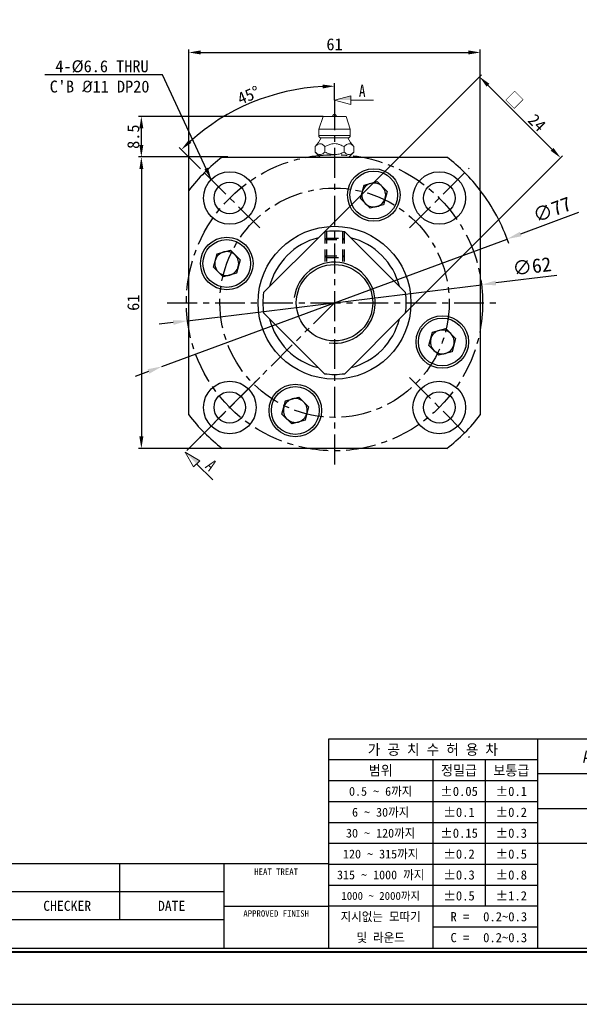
# Model space of a CAD drawing. Header units: millimetres. Extents: x -29 to 5648, y -387 to 3949.
# Tile 2 of 6: x 205 to 322, y 0 to 206. Entities that reach past the tile are written whole.
import ezdxf
from ezdxf.enums import TextEntityAlignment as Align

# ---------------------------------------------------------------- set-up
doc = ezdxf.new("R2010")
doc.units = ezdxf.units.MM
for name, pattern in [('CENTER', [2, 1.25, -0.25, 0.25, -0.25]), ('DASHED', [0.75, 0.5, -0.25]), ('PHANTOM', [2.5, 1.25, -0.25, 0.25, -0.25, 0.25, -0.25])]:
    doc.linetypes.add(name, pattern=pattern)
doc.layers.get('0').update_dxf_attribs({"linetype": 'CONTINUOUS'})
doc.layers.get('Defpoints').update_dxf_attribs({"linetype": 'CONTINUOUS'})
for name, color, linetype in [('1', 1, 'CENTER'), ('3', 2, 'DASHED'), ('4', 6, 'PHANTOM'), ('5', 7, 'CONTINUOUS'), ('7', 7, 'CONTINUOUS'), ('OUTLINE', 7, 'CONTINUOUS')]:
    doc.layers.add(name, color=color, linetype=linetype)
doc.dimstyles.new('2.5', dxfattribs={"dimtxt": 2.5, "dimasz": 2.5, "dimexe": 0.6, "dimexo": 0, "dimgap": 0.4, "dimtad": 1, "dimdec": 3, "dimzin": 11, "dimdsep": 46, "dimtxsty": 'Standard', "dimcen": 0, "dimclrd": 5, "dimclre": 5, "dimclrt": 3, "dimadec": 0, "dimazin": 0, "dimtfac": 0.6, "dimtdec": 3, "dimtmove": 0, "dimatfit": 3, "dimfxl": 1.25, "dimtolj": 1, "dimtzin": 11, "dimarcsym": 0})
doc.dimstyles.new('3', dxfattribs={"dimtxt": 3, "dimasz": 3, "dimexe": 1, "dimexo": 0, "dimgap": 1, "dimtad": 1, "dimdec": 3, "dimzin": 11, "dimdsep": 46, "dimtxsty": 'Standard', "dimcen": 0, "dimclrd": 5, "dimclre": 5, "dimclrt": 3, "dimadec": 0, "dimazin": 0, "dimtfac": 0.6, "dimtdec": 3, "dimtmove": 0, "dimatfit": 3, "dimfxl": 1.25, "dimtolj": 1, "dimtzin": 11, "dimarcsym": 0})

# ---------------------------------------------------------------- blocks, each defined once
blk = doc.blocks.new('란표제')
at = {"layer": '7'}
for p, q in [((377, 42.9), (208, 42.9)), ((208, 42.9), (208, 9.1)), ((241.8, 42.9), (241.8, 9.1)), ((241.8, 39.52), (208, 39.52)), ((224.9, 39.52), (224.9, 9.1)), ((233.35, 39.52), (233.35, 15.86)), ((300.3, 37.27), (241.8, 37.27)), ((241.8, 36.14), (208, 36.14)), ((241.8, 32.76), (208, 32.76)), ((300.3, 31.63), (241.8, 31.63)), ((241.8, 29.38), (208, 29.38)), ((241.8, 26), (208, 26)), ((377, 26), (241.8, 26)), ((208, 22.75), (80.6, 22.75)), ((174.2, 22.75), (174.2, 13.65)), ((191.1, 22.75), (191.1, 9.1)), ((241.8, 22.62), (208, 22.62)), ((241.8, 19.24), (208, 19.24)), ((191.1, 18.2), (80.6, 18.2)), ((191.1, 15.86), (208, 15.86)), ((241.8, 15.86), (208, 15.86)), ((191.1, 13.65), (80.6, 13.65)), ((241.8, 12.48), (224.9, 12.48))]:
    blk.add_line(p, q, dxfattribs=at)
at = {"layer": '7', "color": 0}
blk.add_line((0, 0), (386.1, 0), dxfattribs=at)
at = {"layer": '7', "const_width": 0.325}
blk.add_lwpolyline([(377.65, 8.45), (377.65, 264.55), (13, 264.55), (13, 8.45)], close=True, dxfattribs=at)
at = {"layer": '7'}
blk.add_lwpolyline([(377, 9.1), (377, 263.9), (13.65, 263.9), (13.65, 9.1)], close=True, dxfattribs=at)
at = {"layer": '5', "ltscale": 0.5}
for tag, p, height in [('TITLE', (308.32, 31.73), 3.25), ('도번', (326.54, 20.34), 3.25), ('SCALE', (329.92, 12.42), 1.56), ('DATE', (360.13, 12.36), 1.56)]:
    blk.add_attdef(tag, p, '', height=height, dxfattribs=at)
at = {"layer": '7'}
for s, height, p in [('가 공 치 수 허 용 차', 1.69, (224.9, 41.21)), ('APPROVED BY', 1.95, (256.43, 40.08)), ('범위', 1.625, (216.45, 37.83)), ('정밀급', 1.625, (229.13, 37.83)), ('보통급', 1.625, (237.58, 37.83)), ('0.5 ~ 6까지', 1.43, (216.45, 34.45)), ('%%P0.05', 1.495, (229.13, 34.45)), ('%%P0.1', 1.495, (237.58, 34.45)), ('6 ~ 30까지', 1.43, (216.45, 31.07)), ('%%P0.1', 1.495, (229.13, 31.07)), ('%%P0.2', 1.495, (237.58, 31.07)), ('30 ~ 120까지', 1.43, (216.45, 27.69)), ('%%P0.15', 1.495, (229.13, 27.69)), ('%%P0.3', 1.495, (237.58, 27.69)), ('120 ~ 315까지', 1.43, (216.45, 24.31)), ('%%P0.2', 1.495, (229.13, 24.31)), ('%%P0.5', 1.495, (237.58, 24.31)), ('HEAT TREAT', 1.04, (199.55, 21.45)), ('315 ~ 1000 까지', 1.43, (216.45, 20.93)), ('%%P0.3', 1.495, (229.13, 20.93)), ('%%P0.8', 1.495, (237.58, 20.93)), ('1000 ~ 2000까지', 1.287, (216.45, 17.54)), ('%%P0.5', 1.495, (229.13, 17.55)), ('%%P1.2', 1.495, (237.58, 17.55)), ('CHECKER', 1.625, (165.75, 15.93)), ('DATE', 1.625, (182.65, 15.93)), ('APPROVED FINISH', 1.04, (199.55, 14.69)), ('지시없는 모따기', 1.43, (216.45, 14.17)), ('R = ', 1.495, (229.78, 14.17)), ('및 라운드', 1.43, (216.45, 10.79)), ('C = ', 1.495, (229.78, 10.79))]:
    blk.add_text(s, height=height, dxfattribs=at).set_placement(p, align=Align.MIDDLE_CENTER)
for tag, p in [('필렛', (233.03, 14.17)), ('모따기', (233.03, 10.79))]:
    blk.add_attdef(tag, text='', height=1.5, dxfattribs=at).set_placement(p, align=Align.MIDDLE_LEFT)
blk = doc.blocks.new('*D2757')
at = {"color": 5, "lineweight": -2, "ltscale": 5}
for p, q in [((270.42, 189.25), (270.42, 192.77)), ((242.24, 175.03), (237.94, 179.32))]:
    blk.add_line(p, q, dxfattribs=at)
blk.add_arc((270.42, 146.85), 45.33, 93.1604, 131.8396, dxfattribs=at)
at = {"color": 5}
for points in [[(267.93, 191.69), (267.91, 192.52), (270.42, 192.17)], [(239.9, 180.92), (240.47, 180.31), (238.37, 178.9)]]:
    blk.add_solid(points, dxfattribs=at)
at = {"layer": 'Defpoints', "color": 0}
for p in [(258.69, 190.63), (270.42, 189.25), (242.24, 175.03), (254.76, 162.5), (270.42, 111.85)]:
    blk.add_point(p, dxfattribs=at)
at = {"color": 3, "ltscale": 5, "insert": (252.43, 190.28), "char_height": 2.5, "attachment_point": 5, "rotation": 22.5}
blk.add_mtext('\\A1;45%%d', dxfattribs=at)
blk = doc.blocks.new('*D2758')
at = {"color": 5, "lineweight": -2, "ltscale": 5}
for p, q in [((239.92, 170.34), (239.92, 199.83)), ((242.42, 199.23), (298.42, 199.23)), ((300.92, 170.34), (300.92, 199.83))]:
    blk.add_line(p, q, dxfattribs=at)
at = {"color": 5}
for points in [[(242.42, 199.65), (242.42, 198.81), (239.92, 199.23)], [(298.42, 198.81), (298.42, 199.65), (300.92, 199.23)]]:
    blk.add_solid(points, dxfattribs=at)
at = {"layer": 'Defpoints', "color": 0}
for p in [(300.92, 199.23), (239.92, 170.34), (300.92, 170.34)]:
    blk.add_point(p, dxfattribs=at)
at = {"color": 3, "ltscale": 5, "insert": (270.42, 200.92), "char_height": 2.5, "attachment_point": 5}
blk.add_mtext('\\A1;61', dxfattribs=at)
blk = doc.blocks.new('*D2759')
at = {"color": 5, "lineweight": -2, "ltscale": 5}
for p, q in [((248.11, 177.35), (229.39, 177.35)), ((229.99, 174.85), (229.99, 118.85)), ((246.93, 116.35), (229.39, 116.35))]:
    blk.add_line(p, q, dxfattribs=at)
at = {"color": 5}
for points in [[(230.41, 174.85), (229.58, 174.85), (229.99, 177.35)], [(229.58, 118.85), (230.41, 118.85), (229.99, 116.35)]]:
    blk.add_solid(points, dxfattribs=at)
at = {"layer": 'Defpoints', "color": 0}
for p in [(248.11, 177.35), (229.99, 116.35), (246.93, 116.35)]:
    blk.add_point(p, dxfattribs=at)
at = {"color": 3, "ltscale": 5, "insert": (228.31, 146.85), "char_height": 2.5, "attachment_point": 5, "rotation": 90}
blk.add_mtext('\\A1;61', dxfattribs=at)
blk = doc.blocks.new('*D2760')
at = {"color": 5, "lineweight": -2, "ltscale": 5}
for p, q in [((261.94, 155.33), (301.18, 194.58)), ((302.52, 192.38), (315.96, 178.95)), ((278.91, 138.36), (318.15, 177.61))]:
    blk.add_line(p, q, dxfattribs=at)
at = {"color": 5}
for points in [[(302.82, 192.68), (302.23, 192.09), (300.76, 194.15)], [(315.66, 178.65), (316.25, 179.24), (317.73, 177.18)]]:
    blk.add_solid(points, dxfattribs=at)
at = {"layer": 'Defpoints', "color": 0}
for p in [(317.73, 177.18), (261.94, 155.33), (278.91, 138.36)]:
    blk.add_point(p, dxfattribs=at)
at = {"color": 3, "ltscale": 5, "insert": (310.43, 186.86), "char_height": 2.5, "attachment_point": 5, "rotation": 315}
blk.add_mtext('\\A1;□  24', dxfattribs=at)
blk = doc.blocks.new('*D2772')
at = {"color": 5, "lineweight": -2, "ltscale": 5}
for p, q in [((268.02, 185.85), (229.39, 185.85)), ((229.99, 179.85), (229.99, 183.35)), ((246.93, 177.35), (229.39, 177.35))]:
    blk.add_line(p, q, dxfattribs=at)
at = {"color": 5}
for points in [[(230.41, 183.35), (229.58, 183.35), (229.99, 185.85)], [(229.58, 179.85), (230.41, 179.85), (229.99, 177.35)]]:
    blk.add_solid(points, dxfattribs=at)
at = {"layer": 'Defpoints', "color": 0}
for p in [(229.99, 185.85), (268.02, 185.85), (246.93, 177.35)]:
    blk.add_point(p, dxfattribs=at)
at = {"color": 3, "ltscale": 5, "insert": (228.31, 181.6), "char_height": 2.5, "attachment_point": 5, "rotation": 90}
blk.add_mtext('\\A1;8.5', dxfattribs=at)
blk = doc.blocks.new('*D2775')
at = {"color": 5, "lineweight": -2, "ltscale": 5}
for p, q in [((316.96, 152.56), (304.17, 150.99)), ((239.65, 143.07), (301.19, 150.62)), ((236.67, 142.7), (233.7, 142.34))]:
    blk.add_line(p, q, dxfattribs=at)
at = {"color": 5}
for points in [[(304.11, 151.48), (304.23, 150.49), (301.19, 150.62)], [(236.73, 142.21), (236.61, 143.2), (239.65, 143.07)]]:
    blk.add_solid(points, dxfattribs=at)
at = {"layer": 'Defpoints', "color": 0}
for p in [(301.19, 150.62), (239.65, 143.07)]:
    blk.add_point(p, dxfattribs=at)
at = {"color": 3, "ltscale": 5, "insert": (311.74, 154.47), "char_height": 3, "attachment_point": 5, "rotation": 6.996}
blk.add_mtext('\\A1;∅62', dxfattribs=at)
blk = doc.blocks.new('*D2776')
at = {"color": 5, "lineweight": -2, "ltscale": 5}
for p, q in [((321.5, 165.7), (309.35, 161.22)), ((234.3, 133.51), (306.54, 160.18)), ((231.49, 132.47), (228.67, 131.43))]:
    blk.add_line(p, q, dxfattribs=at)
blk.add_arc((270.42, 146.85), 38.5, 18.7758, 37.6077, dxfattribs=at)
at = {"color": 5}
for points in [[(309.18, 161.69), (309.53, 160.75), (306.54, 160.18)], [(231.66, 132), (231.32, 132.94), (234.3, 133.51)]]:
    blk.add_solid(points, dxfattribs=at)
at = {"layer": 'Defpoints', "color": 0}
for p in [(306.54, 160.18), (234.3, 133.51)]:
    blk.add_point(p, dxfattribs=at)
at = {"color": 3, "ltscale": 5, "insert": (315.95, 166.36), "char_height": 3, "attachment_point": 5, "rotation": 20.264}
blk.add_mtext('\\A1;∅77', dxfattribs=at)

msp = doc.modelspace()

# ---------------------------------------------------------------- linework, layer by layer
at = {"color": 7, "linetype": 'Continuous', "lineweight": 15}
for p, q in [((268.0206, 185.8458), (267.1206, 183.1458)), ((272.8206, 185.8458), (268.0206, 185.8458)), ((273.7206, 183.1458), (272.8206, 185.8458)), ((267.1206, 183.1458), (267.1206, 181.8458)), ((270.4206, 183.1458), (267.1206, 183.1458)), ((273.7206, 183.1458), (270.4206, 183.1458)), ((273.7206, 181.8458), (273.7206, 183.1458)), ((266.3792, 179.5244), (266.3792, 178.3873)), ((267.6206, 181.3458), (273.2206, 181.3458)), ((268.3999, 179.5244), (268.3999, 178.3873)), ((272.4414, 179.5244), (272.4414, 178.3873)), ((274.4621, 178.3873), (274.4621, 179.5244)), ((266.3792, 178.3873), (267.4206, 177.3458)), ((273.4206, 177.3458), (274.4621, 178.3873))]:
    msp.add_line(p, q, dxfattribs=at)
at = {"color": 8, "linetype": 'Continuous', "lineweight": 15}
msp.add_line((273.7206, 181.8458), (267.1206, 181.8458), dxfattribs=at)
for p, q in [((246.9259, 177.3458), (293.9153, 177.3458)), ((275.8407, 168.6513), (276.5879, 171.4397)), ((276.5879, 171.4397), (279.3763, 172.1869)), ((279.3763, 172.1869), (281.4175, 170.1456)), ((239.9206, 123.3512), (239.9206, 170.3405)), ((281.4175, 170.1456), (280.6704, 167.3572)), ((300.9206, 170.3405), (300.9206, 123.3512)), ((277.882, 166.6101), (275.8407, 168.6513)), ((280.6704, 167.3572), (277.882, 166.6101)), ((255.5714, 148.9672), (268.2993, 161.6951)), ((272.5419, 161.6951), (285.2699, 148.9672)), ((245.0796, 154.3072), (245.8268, 157.0956)), ((245.8268, 157.0956), (248.6152, 157.8427)), ((248.6152, 157.8427), (250.6564, 155.8015)), ((250.6564, 155.8015), (249.9092, 153.0131)), ((247.1209, 152.2659), (245.0796, 154.3072)), ((249.9092, 153.0131), (247.1209, 152.2659)), ((268.2993, 131.9966), (255.5714, 144.7245)), ((285.2699, 144.7245), (272.5419, 131.9966)), ((290.1849, 137.8902), (290.932, 140.6786)), ((290.932, 140.6786), (293.7204, 141.4258)), ((293.7204, 141.4258), (295.7616, 139.3845)), ((295.7616, 139.3845), (295.0145, 136.5961)), ((292.2261, 135.849), (290.1849, 137.8902)), ((295.0145, 136.5961), (292.2261, 135.849)), ((259.4238, 123.5461), (260.1709, 126.3345)), ((260.1709, 126.3345), (262.9593, 127.0816)), ((262.9593, 127.0816), (265.0005, 125.0404)), ((265.0005, 125.0404), (264.2534, 122.252)), ((261.465, 121.5048), (259.4238, 123.5461)), ((264.2534, 122.252), (261.465, 121.5048)), ((293.9153, 116.3458), (246.9259, 116.3458))]:
    msp.add_line(p, q)
at = {"ltscale": 5}
msp.add_line((267.4206, 177.3458), (273.4206, 177.3458), dxfattribs=at)
for centre, radius in [((248.5003, 168.7662), 5.5), ((278.6291, 169.3985), 5.5), ((278.6291, 169.3985), 5), ((292.3409, 168.7662), 5.5), ((248.5003, 168.7662), 3.3), ((292.3409, 168.7662), 3.3), ((270.4206, 146.8458), 16), ((247.868, 155.0543), 5.5), ((247.868, 155.0543), 5), ((270.4206, 146.8458), 8), ((292.9732, 138.6374), 5.5), ((292.9732, 138.6374), 5), ((248.5003, 124.9255), 5.5), ((292.3409, 124.9255), 5.5), ((248.5003, 124.9255), 3.3), ((262.2121, 124.2932), 5.5), ((262.2121, 124.2932), 5), ((292.3409, 124.9255), 3.3)]:
    msp.add_circle(centre, radius)
at = {"color": 7, "linetype": 'Continuous', "lineweight": 15}
for centre, radius, start, end in [((270.4206, 185.8458), 0.4, 0, 180), ((267.6206, 181.8458), 0.5, 180, 270), ((273.2206, 181.8458), 0.5, 270, 0), ((262.1263, 183.7568), 6, 315.104952, 336.307361), ((278.7149, 183.7568), 6, 203.692639, 224.850879)]:
    msp.add_arc(centre, radius, start, end, dxfattribs=at)
for centre, radius, start, end in [((270.4206, 146.8458), 38.5, 127.607686, 142.392314), ((270.4206, 146.8458), 38.5, 37.607686, 52.392314), ((278.6291, 169.3985), 2.5, 105, 165), ((278.6291, 169.3985), 2.5, 45, 105), ((278.6291, 169.3985), 2.5, 345, 45), ((278.6291, 169.3985), 2.5, 165, 225), ((278.6291, 169.3985), 2.5, 225, 285), ((278.6291, 169.3985), 2.5, 285, 345), ((270.4206, 146.8458), 15, 81.869898, 98.130102), ((270.4206, 146.8458), 14, 103.997281, 166.002719), ((270.4206, 146.8458), 14, 13.997281, 76.002719), ((247.868, 155.0543), 2.5, 105, 165), ((247.868, 155.0543), 2.5, 45, 105), ((247.868, 155.0543), 2.5, 345, 45), ((247.868, 155.0543), 2.5, 165, 225), ((247.868, 155.0543), 2.5, 225, 285), ((247.868, 155.0543), 2.5, 285, 345), ((270.4206, 146.8458), 15, 171.869898, 188.130102), ((270.4206, 146.8458), 15, 351.869898, 8.130102), ((270.4206, 146.8458), 14, 193.997281, 256.002719), ((270.4206, 146.8458), 14, 283.997281, 346.002719), ((292.9732, 138.6374), 2.5, 105, 165), ((292.9732, 138.6374), 2.5, 45, 105), ((292.9732, 138.6374), 2.5, 345, 45), ((292.9732, 138.6374), 2.5, 165, 225), ((292.9732, 138.6374), 2.5, 225, 285), ((292.9732, 138.6374), 2.5, 285, 345), ((270.4206, 146.8458), 15, 261.869898, 278.130102), ((262.2121, 124.2932), 2.5, 105, 165), ((262.2121, 124.2932), 2.5, 45, 105), ((262.2121, 124.2932), 2.5, 345, 45), ((262.2121, 124.2932), 2.5, 165, 225), ((270.4206, 146.8458), 38.5, 217.607686, 232.392314), ((262.2121, 124.2932), 2.5, 225, 285), ((262.2121, 124.2932), 2.5, 285, 345), ((270.4206, 146.8458), 38.5, 307.607686, 322.392314)]:
    msp.add_arc(centre, radius, start, end)
at = {"color": 5}
msp.add_arc((270.4206, 146.8458), 8.5, 262.506385, 172.434319, dxfattribs=at)
at = {"color": 7, "linetype": 'Continuous', "lineweight": 15}
for points, knots in [([(266.3792, 179.5244), (266.486, 179.6291), (266.7005, 179.8394), (267.0788, 180.1154), (267.4697, 180.1857), (267.8301, 180.0244), (268.119, 179.801), (268.3059, 179.6169), (268.3999, 179.5244)], [0, 0, 0, 0, 0.16732129, 0.33612297, 0.5650141, 0.70682992, 0.85260944, 1, 1, 1, 1]), ([(268.3999, 179.5244), (268.6319, 179.6388), (269.0948, 179.8671), (269.7724, 180.0961), (270.4323, 180.1739), (271.0417, 180.0957), (271.7212, 179.8779), (272.1745, 179.6554), (272.4414, 179.5244)], [0, 0, 0, 0, 0.1818455, 0.36288164, 0.50003051, 0.6453139, 0.79120345, 1, 1, 1, 1]), ([(272.4414, 179.5244), (272.5481, 179.6291), (272.7626, 179.8394), (273.141, 180.1154), (273.5319, 180.1857), (273.8923, 180.0244), (274.1812, 179.801), (274.3681, 179.6169), (274.4621, 179.5244)], [0, 0, 0, 0, 0.16732129, 0.33612294, 0.56501448, 0.70682989, 0.85260941, 1, 1, 1, 1]), ([(268.3999, 178.3873), (268.2615, 178.2605), (267.9801, 178.0025), (267.5663, 177.8332), (267.188, 177.8492), (266.7995, 178.0063), (266.5383, 178.243), (266.3792, 178.3873)], [0, 0, 0, 0, 0.21619133, 0.4397746, 0.59342925, 0.75221893, 1, 1, 1, 1]), ([(272.4414, 178.3873), (272.1646, 178.2605), (271.6017, 178.0025), (270.7741, 177.8332), (270.0175, 177.8492), (269.2405, 178.0063), (268.7182, 178.243), (268.3999, 178.3873)], [0, 0, 0, 0, 0.21619128, 0.43977446, 0.59342909, 0.75221872, 1, 1, 1, 1]), ([(274.4621, 178.3873), (274.3237, 178.2605), (274.0423, 178.0025), (273.6285, 177.8332), (273.2502, 177.8492), (272.8616, 178.0063), (272.6005, 178.243), (272.4414, 178.3873)], [0, 0, 0, 0, 0.21619136, 0.43977424, 0.59342891, 0.75221857, 1, 1, 1, 1])]:
    msp.add_open_spline(points, degree=3, knots=knots, dxfattribs=at)
at = {"layer": '1', "ltscale": 5}
for p, q in [((270.4206, 189.2458), (270.4206, 111.8499)), ((254.7639, 162.5026), (242.2367, 175.0298)), ((286.0773, 162.5026), (298.6045, 175.0298)), ((235.4247, 146.8458), (305.4166, 146.8458)), ((254.7639, 131.1891), (242.2367, 118.6619)), ((286.0773, 131.1891), (298.6045, 118.6619))]:
    msp.add_line(p, q, dxfattribs=at)
for radius in [31, 24]:
    msp.add_circle((270.4206, 146.8458), radius, dxfattribs=at)
at = {"layer": '3', "ltscale": 5}
for p, q in [((268.4206, 161.7119), (268.4206, 154.5918)), ((268.7206, 161.7492), (268.7206, 154.5918)), ((272.1206, 161.7492), (272.1206, 154.5918)), ((272.4206, 161.7119), (272.4206, 154.5918)), ((268.4206, 160.0458), (268.7206, 160.3458)), ((268.4206, 160.0458), (272.4206, 160.0458)), ((268.7206, 160.3458), (272.1206, 160.3458)), ((272.4206, 160.0458), (272.1206, 160.3458)), ((268.4206, 156.6458), (272.4206, 156.6458)), ((268.4206, 156.6458), (268.7206, 156.3458)), ((272.4206, 156.6458), (272.1206, 156.3458)), ((268.7206, 156.3458), (272.1206, 156.3458))]:
    msp.add_line(p, q, dxfattribs=at)
at = {"layer": '4', "ltscale": 5}
msp.add_line((270.4206, 146.8458), (239.1356, 115.5608), dxfattribs=at)
at = {"layer": 'OUTLINE', "lineweight": 9}
for p, q in [((270.4206, 189.2458), (273.8526, 190.1654)), ((273.8526, 190.1654), (273.8526, 188.3262)), ((270.4206, 189.2458), (273.8526, 188.3262)), ((273.8526, 189.2458), (278.6059, 189.2458)), ((239.1356, 115.5608), (242.2127, 113.7843)), ((239.1356, 115.5608), (240.9122, 112.4838)), ((242.2127, 113.7843), (240.9122, 112.4838)), ((241.5624, 113.1341), (244.9235, 109.773))]:
    msp.add_line(p, q, dxfattribs=at)
for points in [[(270.4206, 189.2458), (273.8526, 190.1654), (273.8526, 189.2458)], [(239.1356, 115.5608), (242.2127, 113.7843), (241.5624, 113.1341)]]:
    msp.add_solid(points, dxfattribs=at)

# ---------------------------------------------------------------- block references
at = {"ltscale": 5}
ref = msp.add_blockref('란표제', (0, 0), dxfattribs=dict(at, xscale=1.2939264, yscale=1.2939264, zscale=1.2939264))
ref.add_attrib('모따기', '0.2~0.3', dxfattribs={"layer": '7', "height": 1.93442}).set_placement((301.5172, 13.9615), align=Align.MIDDLE_LEFT)
ref.add_attrib('필렛', '0.2~0.3', dxfattribs={"layer": '7', "height": 1.93442}).set_placement((301.5172, 18.3349), align=Align.MIDDLE_LEFT)

# ---------------------------------------------------------------- texts
at = {"lineweight": 9, "width": 0.8}
msp.add_text('A', height=2.574, dxfattribs=at).set_placement((275.509, 189.8802))
msp.add_text('A', height=2.574, rotation=315, dxfattribs=at).set_placement((243.1822, 112.4114))
at = {"color": 3, "ltscale": 5, "char_height": 2.5, "attachment_point": 9}
for s, insert in [('4-%%c6.6 THRU', (231.5177, 194.9804)), ("C'B {\\FISOCPEUR|c0;%%C}11 DP20", (231.6864, 190.8036))]:
    msp.add_mtext(s, dxfattribs=dict(at, insert=insert))

# ---------------------------------------------------------------- dimensions: what is measured, and where the dimension line sits
at = {"ltscale": 5}
dim = msp.add_linear_dim(base=(300.9206, 199.2303), p1=(239.9206, 170.3405), p2=(300.9206, 170.3405), dimstyle='2.5', dxfattribs=at)
dim.commit()
dim.dimension.update_dxf_attribs({"geometry": '*D2758', "text_midpoint": (270.4206, 200.9152)})
dim = msp.add_aligned_dim(p1=(261.9353, 155.3311), p2=(278.9059, 138.3606), distance=54.9003, text='□  <>', dimstyle='2.5', dxfattribs=at)
dim.commit()
dim.dimension.update_dxf_attribs({"geometry": '*D2760', "text_midpoint": (310.4312, 186.8565)})
dim = msp.add_angular_dim_2l(base=(258.6887, 190.6301), line1=((254.7639, 162.5026), (242.2367, 175.0298)), line2=((270.4206, 189.2458), (270.4206, 111.8499)), dimstyle='2.5', dxfattribs=at)
dim.commit()
dim.dimension.update_dxf_attribs({"geometry": '*D2757', "text_midpoint": (252.4299, 190.2794)})
for base, p1, p2, picture, middle in [((229.9949, 185.8458), (246.9259, 177.3458), (268.0206, 185.8458), '*D2772', (228.3133, 181.5958)), ((229.9949, 116.3458), (248.1138, 177.3458), (246.9259, 116.3458), '*D2759', (228.31, 146.8458))]:
    dim = msp.add_linear_dim(base=base, p1=p1, p2=p2, angle=90, dimstyle='2.5', dxfattribs=at)
    dim.commit()
    dim.dimension.update_dxf_attribs({"geometry": picture, "text_midpoint": middle})
for p1, p2, picture, middle in [((234.3035, 133.5115), (306.5377, 160.1802), '*D2776', (315.9531, 166.3617)), ((239.6514, 143.07), (301.1898, 150.6217), '*D2775', (311.7428, 154.4737))]:
    dim = msp.add_diameter_dim_2p(p1=p1, p2=p2, dimstyle='3', dxfattribs=at)
    dim.commit()
    dim.dimension.update_dxf_attribs({"geometry": picture, "text_midpoint": middle})

# ---------------------------------------------------------------- leaders
at = {"ltscale": 5, "annotation_type": 0, "has_hookline": 1, "hookline_direction": 1, "text_width": 21.6977}
msp.add_leader([(244.6112, 172.6552), (234.4177, 194.5804), (231.9177, 194.5804)], dimstyle='2.5', dxfattribs=at)

doc.saveas('drawing.dxf')
